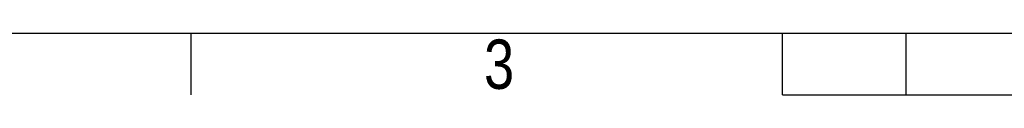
# Model space of a CAD drawing. Header units: millimetres. Extents: x 0 to 420, y 0 to 297.
# Tile 5 of 69: x 94 to 177, y 0 to 5. Entities that reach past the tile are written whole.
import ezdxf

# ---------------------------------------------------------------- set-up
doc = ezdxf.new("R2010")
doc.units = ezdxf.units.MM
doc.layers.add('CARTIGLIO', color=140, linetype='Continuous')
doc.styles.add('SLDTEXTSTYLE2', font='TXT', dxfattribs={"width": 0.821468})

msp = doc.modelspace()

# ---------------------------------------------------------------- linework, layer by layer
at = {"layer": 'CARTIGLIO', "linetype": 'Continuous'}
for p, q in [((5.18012, 5.171), (414.8274, 5.171)), ((108.66444, -0.00321), (108.66444, 5.171)), ((158.2616, -0.00321), (158.2616, 5.171)), ((168.61003, -0.00321), (168.61003, 5.171)), ((158.2616, -0.00321), (261.74592, -0.00321))]:
    msp.add_line(p, q, dxfattribs=at)

# ---------------------------------------------------------------- texts
at = {"layer": 'CARTIGLIO', "insert": (134.49186, 4.63707), "char_height": 4.13937, "attachment_point": 2, "style": 'SLDTEXTSTYLE2'}
msp.add_mtext('3', dxfattribs=at)

doc.saveas('drawing.dxf')
